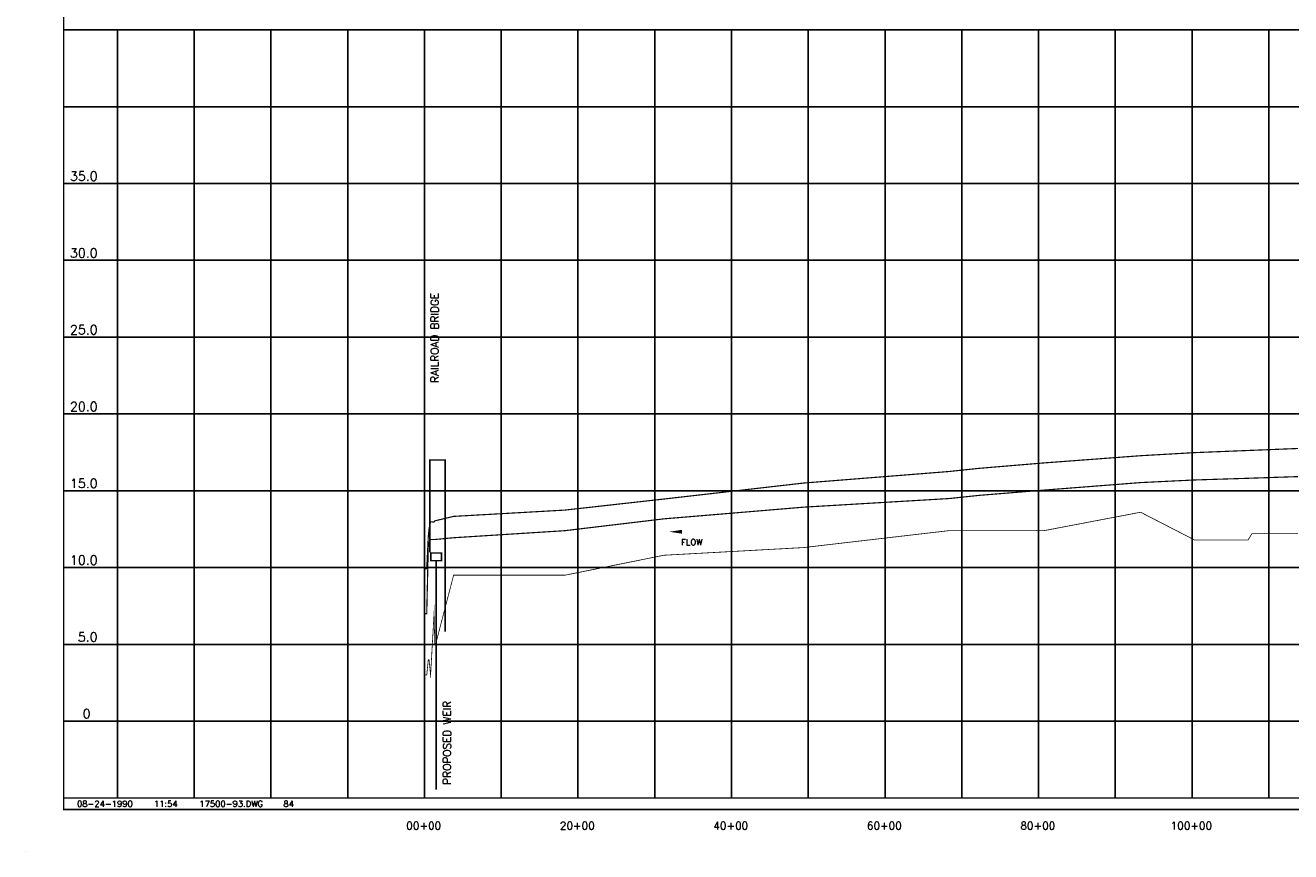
# Model space of a CAD drawing. Extents: x 225276 to 259236, y 777616 to 798996.
# Tile 1 of 5: x 225276 to 241761, y 777616 to 788376. Entities that reach past the tile are written whole.
import ezdxf
from ezdxf.enums import TextEntityAlignment as Align

# ---------------------------------------------------------------- set-up
doc = ezdxf.new("R2010")
doc.units = 0
doc.header["$LTSCALE"] = 800
doc.linetypes.add('DASHED', pattern=[0])
doc.linetypes.add('STREAM', pattern=[0])
doc.layers.get('0').update_dxf_attribs({"linetype": 'CONTINUOUS'})
for name, color, linetype in [('BORDER', 1, 'CONTINUOUS'), ('FLOOD1', 15, 'CONTINUOUS'), ('FLOOD3', 15, 'CONTINUOUS'), ('GRID', 2, 'CONTINUOUS'), ('MAJROADS', 9, 'CONTINUOUS'), ('PLAKES', 5, 'CONTINUOUS'), ('PRSTRUCT', 13, 'CONTINUOUS'), ('SPROF', 11, 'DASHED'), ('TEXT', 7, 'CONTINUOUS'), ('TRUNKS', 5, 'STREAM')]:
    doc.layers.add(name, color=color, linetype=linetype)
doc.layers.get('0').freeze()
doc.styles.get("Standard").update_dxf_attribs({"font": 'ROMANT'})

# ---------------------------------------------------------------- blocks, each defined once
blk = doc.blocks.new('LOGON')
at = {"color": 0}
blk.add_attdef('DATE', text='', height=1, dxfattribs=at).set_placement((-1.87, 1.76), align=Align.RIGHT)
for tag, p in [('TIME', (1.56, 1.76)), ('DRAWING', (8.97, 1.76)), ('OPERATOR', (22.66, 1.76))]:
    blk.add_attdef(tag, p, '', height=1, dxfattribs=at)
blk = doc.blocks.new('PRWEIR')
at = {"layer": 'PRSTRUCT', "color": 0, "const_width": 10}
blk.add_lwpolyline([(-35, 0), (-35, 50), (35, 50), (35, 0)], close=True, dxfattribs=at)
blk.add_lwpolyline([(0, 0), (0, -1490)], dxfattribs=at)
blk = doc.blocks.new('FLARROW')
at = {"layer": 'PLAKES', "color": 0}
blk.add_lwpolyline([(0, 0, 0, 0.05, 0), (0.168, 0, 0, 0, -0.087559), (0.267, -0.018, 0, 0, 0.245722), (0.355, -0.006, 0, 0, -0.309425), (0.492, -0.004, 0, 0, 0), (0.558, -0.006, 0, 0, 0)], format="xyseb", dxfattribs=at)
blk.add_text('FLOW', height=0.08, dxfattribs=at).set_placement((0.295, -0.176), align=Align.CENTER)

msp = doc.modelspace()

# ---------------------------------------------------------------- linework, layer by layer
at = {"layer": 'BORDER', "color": 0, "const_width": 20}
msp.add_lwpolyline([(225776, 778166), (259176, 778166), (259176, 798986), (225776, 798986)], close=True, dxfattribs=at)
for points in [[(225776, 788316), (259176, 788316)], [(225776, 778316), (259226, 778316)]]:
    msp.add_lwpolyline(points, dxfattribs=at)
at = {"layer": 'FLOOD1', "color": 0, "const_width": 15}
msp.add_lwpolyline([(230476, 780716), (230506, 780716), (230526, 781602), (230536, 781644), (230556, 781680), (230601, 781680), (230611, 781682), (230621, 781682), (230856, 781704), (232306, 781796), (233596, 781950), (235416, 782102), (237306, 782214), (237706, 782256), (238546, 782324), (239806, 782422), (240506, 782456), (241206, 782478), (241256, 782480), (241856, 782500)], dxfattribs=at)
at = {"layer": 'FLOOD3', "color": 0, "const_width": 15}
msp.add_lwpolyline([(230476, 781300), (230506, 781300), (230526, 781718), (230536, 781822), (230556, 781912), (230601, 781908), (230611, 781924), (230621, 781926), (230856, 781982), (232306, 782064), (233596, 782208), (235416, 782416), (237306, 782566), (237706, 782608), (238546, 782678), (239806, 782772), (240506, 782812), (241206, 782840), (241256, 782842), (241856, 782866)], dxfattribs=at)
at = {"layer": 'GRID', "color": 0}
for points in [[(226476, 778316), (226476, 788316)], [(227476, 778316), (227476, 788316)], [(228476, 778316), (228476, 788316)], [(229476, 778316), (229476, 788316)], [(230476, 778316), (230476, 788316)], [(231476, 778316), (231476, 788316)], [(232476, 778316), (232476, 788316)], [(233476, 778316), (233476, 788316)], [(234476, 778316), (234476, 788316)], [(235476, 778316), (235476, 788316)], [(236476, 778316), (236476, 788316)], [(237476, 778316), (237476, 788316)], [(238476, 778316), (238476, 788316)], [(239476, 778316), (239476, 788316)], [(240476, 778316), (240476, 788316)], [(241476, 778316), (241476, 788316)], [(225776, 787316), (259176, 787316)], [(225776, 786316), (259176, 786316)], [(225776, 785316), (259176, 785316)], [(225776, 784316), (259176, 784316)], [(225776, 783316), (259176, 783316)], [(225776, 782316), (259176, 782316)], [(225776, 781316), (259176, 781316)], [(225776, 780316), (259176, 780316)], [(225776, 779316), (259176, 779316)]]:
    msp.add_lwpolyline(points, dxfattribs=at)
at = {"layer": 'MAJROADS', "color": 0}
msp.add_line((225276, 777616), (225276, 777616), dxfattribs=at)
at = {"layer": 'PRSTRUCT', "color": 0, "linetype": 'DASHED', "const_width": 20}
msp.add_lwpolyline([(230546, 781515), (230546, 782716), (230746, 782716), (230746, 780482)], dxfattribs=at)
at = {"layer": 'SPROF', "color": 0, "const_width": 10}
msp.add_lwpolyline([(230476, 779916), (230506, 779916), (230526, 780116), (230536, 780116), (230556, 779916), (230601, 780716), (230611, 780316), (230621, 780316), (230856, 781216), (232306, 781216), (233596, 781476), (235416, 781576), (237306, 781796), (237706, 781796), (238546, 781796), (239806, 782036), (240506, 781676), (241206, 781676), (241256, 781756), (241856, 781756)], dxfattribs=at)

# ---------------------------------------------------------------- block references
at = {"layer": 'PRSTRUCT', "color": 0, "xscale": 2, "yscale": 2, "zscale": 2}
msp.add_blockref('PRWEIR', (230628, 781405), dxfattribs=at)
at = {"layer": 'TEXT', "color": 0, "xscale": 80, "yscale": 80, "zscale": 80}
msp.add_blockref('LOGON', (226826, 778059), dxfattribs=at).add_auto_attribs({'DATE': '08-24-1990', 'TIME': '11:54', 'OPERATOR': '84', 'DRAWING': '17500-93.DWG'})
at = {"layer": 'TRUNKS', "color": 0, "xscale": 1000, "yscale": 1000, "zscale": 1000}
msp.add_blockref('FLARROW', (233664, 781782), dxfattribs=at)

# ---------------------------------------------------------------- texts
at = {"layer": 'PRSTRUCT', "color": 0}
for s, p in [('RAILROAD BRIDGE', (230660, 783723)), ('PROPOSED WEIR', (230821, 778489))]:
    msp.add_text(s, height=100, rotation=90, dxfattribs=at).set_placement(p)
at = {"layer": 'TEXT', "color": 0}
for s, p in [('35.0', (225858, 786352)), ('30.0', (225858, 785352)), ('25.0', (225858, 784352)), ('20.0', (225858, 783352)), ('15.0', (225858, 782352)), ('10.0', (225858, 781352)), ('5.0', (225960, 780352)), ('0', (226023, 779353))]:
    msp.add_text(s, height=120, rotation=359.9999, dxfattribs=at).set_placement(p)
for s, p in [('00+00', (230467, 777904)), ('20+00', (232467, 777904)), ('40+00', (234467, 777904)), ('60+00', (236467, 777904)), ('80+00', (238467, 777904)), ('100+00', (240467, 777904))]:
    msp.add_text(s, height=100, rotation=359.9998, dxfattribs=at).set_placement(p, align=Align.CENTER)

doc.saveas('drawing.dxf')
